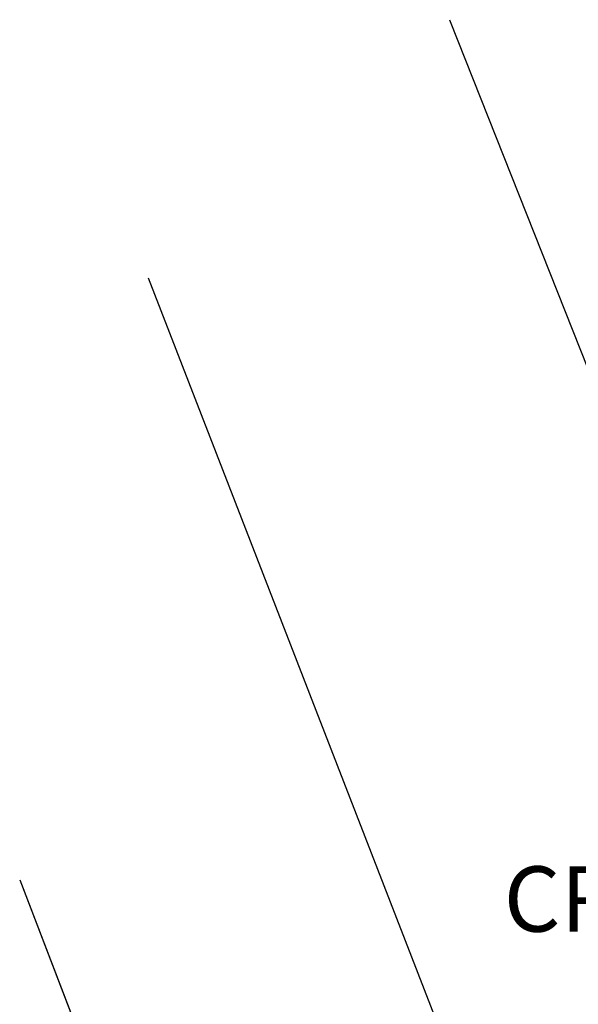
# Model space of a CAD drawing. Extents: x 167754 to 212748, y 396132 to 454338.
# Tile 91 of 150: x 212449 to 212470, y 396469 to 396505. Entities that reach past the tile are written whole.
import ezdxf

# ---------------------------------------------------------------- set-up
doc = ezdxf.new("R2010")
doc.units = 0
doc.header["$MEASUREMENT"] = 0
for name, color, linetype, plot in [('0_3DP_MAT', 181, 'CONTINUOUS', False), ('0_EX. 3DP', 31, 'CONTINUOUS', False), ('SC_SCRATCH-4', 4, 'CONTINUOUS', False)]:
    doc.layers.add(name, color=color, linetype=linetype, plot=plot)
doc.styles.add('romans', font='romans.shx', dxfattribs={"width": 0.75, "oblique": 22.5})

msp = doc.modelspace()

# ---------------------------------------------------------------- linework, layer by layer
at = {"layer": '0_3DP_MAT'}
msp.add_lwpolyline([(212453.773, 396495.397), (212475.093, 396440.414)], dxfattribs=at)
at = {"layer": '0_EX. 3DP'}
for points in [[(212464.857, 396504.892, 1079.084), (212471.94, 396487.049, 1079.019)], [(212449.054, 396473.248, 1078.836), (212455.283, 396457.009, 1079.01), (212460.683, 396443.846, 1079.026)]]:
    msp.add_polyline3d(points, dxfattribs=at)
at = {"layer": 'SC_SCRATCH-4', "elevation": 1078.836}
msp.add_lwpolyline([(212449.054, 396473.248), (212455.01, 396457.722), (212457.446, 396451.76), (212460.683, 396443.846)], dxfattribs=at)

# ---------------------------------------------------------------- texts
at = {"layer": '0_3DP_MAT', "insert": (212466.858, 396473.748), "char_height": 2.4, "attachment_point": 1, "style": 'romans'}
msp.add_mtext_dynamic_manual_height_columns('CR-2', width=6.16799, gutter_width=12, heights=[0], dxfattribs=at)

doc.saveas('drawing.dxf')
